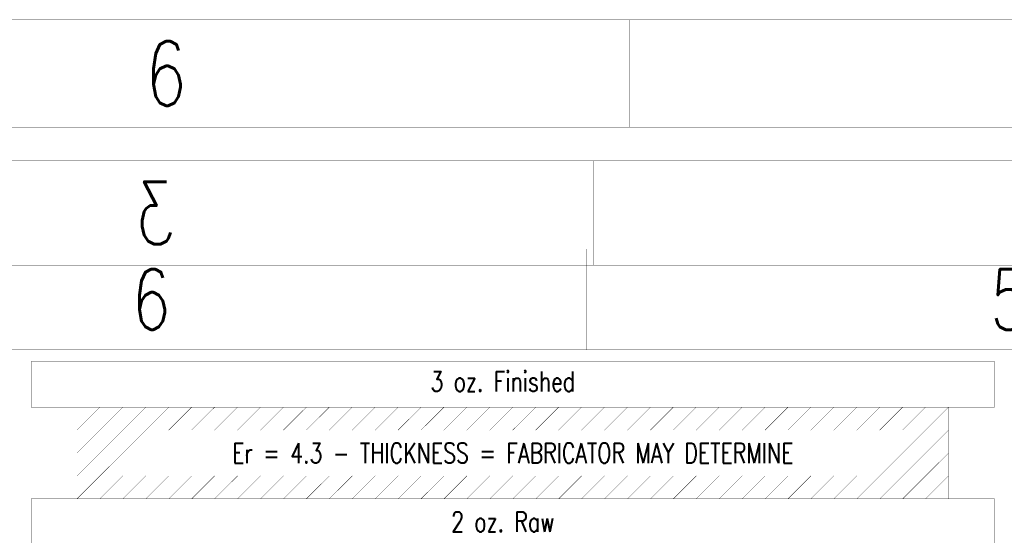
# Model space of a CAD drawing. Extents: x -7.2 to 18.3, y -5.6 to 10.9.
# Tile 87 of 112: x 0.2 to 3.6, y 9.1 to 10.9. Entities that reach past the tile are written whole.
import ezdxf
from ezdxf.enums import TextEntityAlignment as Align

# ---------------------------------------------------------------- set-up
doc = ezdxf.new("R2010")
doc.units = 0
for name, color, linetype in [('2D_LINE_121', 146, 'CONTINUOUS'), ('2D_LINE_122', 4, 'CONTINUOUS'), ('2D_LINE_129', 2, 'CONTINUOUS'), ('2D_LINE_130', 106, 'CONTINUOUS'), ('TEXT_121', 146, 'CONTINUOUS'), ('TEXT_122', 4, 'CONTINUOUS'), ('TEXT_129', 2, 'CONTINUOUS'), ('TEXT_130', 106, 'CONTINUOUS')]:
    doc.layers.add(name, color=color, linetype=linetype)
doc.styles.add('W0$0008', font='simplex', dxfattribs={"width": 0.75})
doc.styles.add('W0$0010890026', font='simplex', dxfattribs={"width": 0.75})
doc.styles.add('W0$0011250131', font='simplex', dxfattribs={"width": 0.75})
doc.styles.add('W0$0015', font='simplex', dxfattribs={"width": 0.75})

# ---------------------------------------------------------------- blocks, each defined once
blk = doc.blocks.new('SMOOTH_0$001')
at = {"const_width": 0.0005}
blk.add_lwpolyline([(-0.00025, 0, 1), (0.00025, 0, 1)], format="xyb", close=True, dxfattribs=at)
blk = doc.blocks.new('DRAWING_107')
at = {"layer": '2D_LINE_122', "const_width": 0.001}
blk.add_lwpolyline([(0, 0), (3.36, 0), (3.36, -0.16), (0, -0.16)], close=True, dxfattribs=at)
at = {"layer": '2D_LINE_122'}
for p in [(0, 0), (3.36, 0), (0, -0.16), (3.36, -0.16)]:
    blk.add_blockref('SMOOTH_0$001', p, dxfattribs=at)
blk = doc.blocks.new('DRAWING_108')
at = {"layer": '2D_LINE_122', "const_width": 0.001}
blk.add_lwpolyline([(0, 0), (3.36, 0), (3.36, -0.16), (0, -0.16)], close=True, dxfattribs=at)
at = {"layer": '2D_LINE_122'}
for p in [(0, 0), (3.36, 0), (0, -0.16), (3.36, -0.16)]:
    blk.add_blockref('SMOOTH_0$001', p, dxfattribs=at)
blk = doc.blocks.new('DRAWING_109')
at = {"layer": '2D_LINE_122', "const_width": 0.001}
blk.add_lwpolyline([(0, 0), (3.04, 0), (3.04, -0.32), (0, -0.32)], close=True, dxfattribs=at)
at = {"layer": '2D_LINE_122'}
for p in [(0, 0), (3.04, 0), (0, -0.32), (3.04, -0.32)]:
    blk.add_blockref('SMOOTH_0$001', p, dxfattribs=at)
blk = doc.blocks.new('DRAWING_110')
at = {"layer": '2D_LINE_122', "const_width": 0.001}
blk.add_lwpolyline([(0, 0), (-0.08, -0.08)], dxfattribs=at)
at = {"layer": '2D_LINE_122'}
for p in [(0, 0), (-0.08, -0.08)]:
    blk.add_blockref('SMOOTH_0$001', p, dxfattribs=at)
blk = doc.blocks.new('DRAWING_111')
at = {"layer": '2D_LINE_122', "const_width": 0.001}
blk.add_lwpolyline([(0, 0), (-0.16, -0.16)], dxfattribs=at)
at = {"layer": '2D_LINE_122'}
for p in [(0, 0), (-0.16, -0.16)]:
    blk.add_blockref('SMOOTH_0$001', p, dxfattribs=at)
blk = doc.blocks.new('DRAWING_112')
at = {"layer": '2D_LINE_122', "const_width": 0.001}
blk.add_lwpolyline([(0, 0), (-0.24, -0.24)], dxfattribs=at)
at = {"layer": '2D_LINE_122'}
for p in [(0, 0), (-0.24, -0.24)]:
    blk.add_blockref('SMOOTH_0$001', p, dxfattribs=at)
blk = doc.blocks.new('DRAWING_113')
at = {"layer": '2D_LINE_122', "const_width": 0.001}
blk.add_lwpolyline([(0, 0), (-0.32, -0.32)], dxfattribs=at)
at = {"layer": '2D_LINE_122'}
for p in [(0, 0), (-0.32, -0.32)]:
    blk.add_blockref('SMOOTH_0$001', p, dxfattribs=at)
blk = doc.blocks.new('DRAWING_114')
at = {"layer": '2D_LINE_122', "const_width": 0.001}
blk.add_lwpolyline([(0, 0), (-0.08, -0.08)], dxfattribs=at)
at = {"layer": '2D_LINE_122'}
for p in [(0, 0), (-0.08, -0.08)]:
    blk.add_blockref('SMOOTH_0$001', p, dxfattribs=at)
blk = doc.blocks.new('DRAWING_115')
at = {"layer": '2D_LINE_122', "const_width": 0.001}
blk.add_lwpolyline([(0, 0), (0.08, 0.08)], dxfattribs=at)
at = {"layer": '2D_LINE_122'}
for p in [(0.08, 0.08), (0, 0)]:
    blk.add_blockref('SMOOTH_0$001', p, dxfattribs=at)
blk = doc.blocks.new('DRAWING_116')
at = {"layer": '2D_LINE_122', "const_width": 0.001}
blk.add_lwpolyline([(0, 0), (0.08, 0.08)], dxfattribs=at)
at = {"layer": '2D_LINE_122'}
for p in [(0.08, 0.08), (0, 0)]:
    blk.add_blockref('SMOOTH_0$001', p, dxfattribs=at)
blk = doc.blocks.new('DRAWING_117')
at = {"layer": '2D_LINE_122', "const_width": 0.001}
blk.add_lwpolyline([(0, 0), (0.08, 0.08)], dxfattribs=at)
at = {"layer": '2D_LINE_122'}
for p in [(0.08, 0.08), (0, 0)]:
    blk.add_blockref('SMOOTH_0$001', p, dxfattribs=at)
blk = doc.blocks.new('DRAWING_118')
at = {"layer": '2D_LINE_122', "const_width": 0.001}
blk.add_lwpolyline([(0, 0), (0.08, 0.08)], dxfattribs=at)
at = {"layer": '2D_LINE_122'}
for p in [(0.08, 0.08), (0, 0)]:
    blk.add_blockref('SMOOTH_0$001', p, dxfattribs=at)
blk = doc.blocks.new('DRAWING_119')
at = {"layer": '2D_LINE_122', "const_width": 0.001}
blk.add_lwpolyline([(0, 0), (0.08, 0.08)], dxfattribs=at)
at = {"layer": '2D_LINE_122'}
for p in [(0.08, 0.08), (0, 0)]:
    blk.add_blockref('SMOOTH_0$001', p, dxfattribs=at)
blk = doc.blocks.new('DRAWING_120')
at = {"layer": '2D_LINE_122', "const_width": 0.001}
blk.add_lwpolyline([(0, 0), (0.08, 0.08)], dxfattribs=at)
at = {"layer": '2D_LINE_122'}
for p in [(0.08, 0.08), (0, 0)]:
    blk.add_blockref('SMOOTH_0$001', p, dxfattribs=at)
blk = doc.blocks.new('DRAWING_121')
at = {"layer": '2D_LINE_122', "const_width": 0.001}
blk.add_lwpolyline([(0, 0), (0.08, 0.08)], dxfattribs=at)
at = {"layer": '2D_LINE_122'}
for p in [(0.08, 0.08), (0, 0)]:
    blk.add_blockref('SMOOTH_0$001', p, dxfattribs=at)
blk = doc.blocks.new('DRAWING_122')
at = {"layer": '2D_LINE_122', "const_width": 0.001}
blk.add_lwpolyline([(0, 0), (0.08, 0.08)], dxfattribs=at)
at = {"layer": '2D_LINE_122'}
for p in [(0.08, 0.08), (0, 0)]:
    blk.add_blockref('SMOOTH_0$001', p, dxfattribs=at)
blk = doc.blocks.new('DRAWING_123')
at = {"layer": '2D_LINE_122', "const_width": 0.001}
blk.add_lwpolyline([(0, 0), (0.08, 0.08)], dxfattribs=at)
at = {"layer": '2D_LINE_122'}
for p in [(0.08, 0.08), (0, 0)]:
    blk.add_blockref('SMOOTH_0$001', p, dxfattribs=at)
blk = doc.blocks.new('DRAWING_124')
at = {"layer": '2D_LINE_122', "const_width": 0.001}
blk.add_lwpolyline([(0, 0), (0.08, 0.08)], dxfattribs=at)
at = {"layer": '2D_LINE_122'}
for p in [(0.08, 0.08), (0, 0)]:
    blk.add_blockref('SMOOTH_0$001', p, dxfattribs=at)
blk = doc.blocks.new('DRAWING_125')
at = {"layer": '2D_LINE_122', "const_width": 0.001}
blk.add_lwpolyline([(0, 0), (0.08, 0.08)], dxfattribs=at)
at = {"layer": '2D_LINE_122'}
for p in [(0.08, 0.08), (0, 0)]:
    blk.add_blockref('SMOOTH_0$001', p, dxfattribs=at)
blk = doc.blocks.new('DRAWING_126')
at = {"layer": '2D_LINE_122', "const_width": 0.001}
blk.add_lwpolyline([(0, 0), (0.08, 0.08)], dxfattribs=at)
at = {"layer": '2D_LINE_122'}
for p in [(0.08, 0.08), (0, 0)]:
    blk.add_blockref('SMOOTH_0$001', p, dxfattribs=at)
blk = doc.blocks.new('DRAWING_127')
at = {"layer": '2D_LINE_122', "const_width": 0.001}
blk.add_lwpolyline([(0, 0), (0.08, 0.08)], dxfattribs=at)
at = {"layer": '2D_LINE_122'}
for p in [(0.08, 0.08), (0, 0)]:
    blk.add_blockref('SMOOTH_0$001', p, dxfattribs=at)
blk = doc.blocks.new('DRAWING_128')
at = {"layer": '2D_LINE_122', "const_width": 0.001}
blk.add_lwpolyline([(0, 0), (0.08, 0.08)], dxfattribs=at)
at = {"layer": '2D_LINE_122'}
for p in [(0.08, 0.08), (0, 0)]:
    blk.add_blockref('SMOOTH_0$001', p, dxfattribs=at)
blk = doc.blocks.new('DRAWING_129')
at = {"layer": '2D_LINE_122', "const_width": 0.001}
blk.add_lwpolyline([(0, 0), (0.08, 0.08)], dxfattribs=at)
at = {"layer": '2D_LINE_122'}
for p in [(0.08, 0.08), (0, 0)]:
    blk.add_blockref('SMOOTH_0$001', p, dxfattribs=at)
blk = doc.blocks.new('DRAWING_130')
at = {"layer": '2D_LINE_122', "const_width": 0.001}
blk.add_lwpolyline([(0, 0), (0.08, 0.08)], dxfattribs=at)
at = {"layer": '2D_LINE_122'}
for p in [(0.08, 0.08), (0, 0)]:
    blk.add_blockref('SMOOTH_0$001', p, dxfattribs=at)
blk = doc.blocks.new('DRAWING_131')
at = {"layer": '2D_LINE_122', "const_width": 0.001}
blk.add_lwpolyline([(0, 0), (0.08, 0.08)], dxfattribs=at)
at = {"layer": '2D_LINE_122'}
for p in [(0.08, 0.08), (0, 0)]:
    blk.add_blockref('SMOOTH_0$001', p, dxfattribs=at)
blk = doc.blocks.new('DRAWING_132')
at = {"layer": '2D_LINE_122', "const_width": 0.001}
blk.add_lwpolyline([(0, 0), (0.08, 0.08)], dxfattribs=at)
at = {"layer": '2D_LINE_122'}
for p in [(0.08, 0.08), (0, 0)]:
    blk.add_blockref('SMOOTH_0$001', p, dxfattribs=at)
blk = doc.blocks.new('DRAWING_133')
at = {"layer": '2D_LINE_122', "const_width": 0.001}
blk.add_lwpolyline([(0, 0), (0.08, 0.08)], dxfattribs=at)
at = {"layer": '2D_LINE_122'}
for p in [(0.08, 0.08), (0, 0)]:
    blk.add_blockref('SMOOTH_0$001', p, dxfattribs=at)
blk = doc.blocks.new('DRAWING_134')
at = {"layer": '2D_LINE_122', "const_width": 0.001}
blk.add_lwpolyline([(0, 0), (0.08, 0.08)], dxfattribs=at)
at = {"layer": '2D_LINE_122'}
for p in [(0.08, 0.08), (0, 0)]:
    blk.add_blockref('SMOOTH_0$001', p, dxfattribs=at)
blk = doc.blocks.new('DRAWING_135')
at = {"layer": '2D_LINE_122', "const_width": 0.001}
blk.add_lwpolyline([(0, 0), (0.08, 0.08)], dxfattribs=at)
at = {"layer": '2D_LINE_122'}
for p in [(0.08, 0.08), (0, 0)]:
    blk.add_blockref('SMOOTH_0$001', p, dxfattribs=at)
blk = doc.blocks.new('DRAWING_136')
at = {"layer": '2D_LINE_122', "const_width": 0.001}
blk.add_lwpolyline([(0, 0), (0.08, 0.08)], dxfattribs=at)
at = {"layer": '2D_LINE_122'}
for p in [(0.08, 0.08), (0, 0)]:
    blk.add_blockref('SMOOTH_0$001', p, dxfattribs=at)
blk = doc.blocks.new('DRAWING_137')
at = {"layer": '2D_LINE_122', "const_width": 0.001}
blk.add_lwpolyline([(0, 0), (0.08, 0.08)], dxfattribs=at)
at = {"layer": '2D_LINE_122'}
for p in [(0.08, 0.08), (0, 0)]:
    blk.add_blockref('SMOOTH_0$001', p, dxfattribs=at)
blk = doc.blocks.new('DRAWING_138')
at = {"layer": '2D_LINE_122', "const_width": 0.001}
blk.add_lwpolyline([(0, 0), (0.08, 0.08)], dxfattribs=at)
at = {"layer": '2D_LINE_122'}
for p in [(0.08, 0.08), (0, 0)]:
    blk.add_blockref('SMOOTH_0$001', p, dxfattribs=at)
blk = doc.blocks.new('DRAWING_139')
at = {"layer": '2D_LINE_122', "const_width": 0.001}
blk.add_lwpolyline([(0, 0), (0.08, 0.08)], dxfattribs=at)
at = {"layer": '2D_LINE_122'}
for p in [(0.08, 0.08), (0, 0)]:
    blk.add_blockref('SMOOTH_0$001', p, dxfattribs=at)
blk = doc.blocks.new('DRAWING_140')
at = {"layer": '2D_LINE_122', "const_width": 0.001}
blk.add_lwpolyline([(0, 0), (0.08, 0.08)], dxfattribs=at)
at = {"layer": '2D_LINE_122'}
for p in [(0.08, 0.08), (0, 0)]:
    blk.add_blockref('SMOOTH_0$001', p, dxfattribs=at)
blk = doc.blocks.new('DRAWING_141')
at = {"layer": '2D_LINE_122', "const_width": 0.001}
blk.add_lwpolyline([(0, 0), (0.08, 0.08)], dxfattribs=at)
at = {"layer": '2D_LINE_122'}
for p in [(0.08, 0.08), (0, 0)]:
    blk.add_blockref('SMOOTH_0$001', p, dxfattribs=at)
blk = doc.blocks.new('DRAWING_142')
at = {"layer": '2D_LINE_122', "const_width": 0.001}
blk.add_lwpolyline([(0, 0), (0.08, 0.08)], dxfattribs=at)
at = {"layer": '2D_LINE_122'}
for p in [(0.08, 0.08), (0, 0)]:
    blk.add_blockref('SMOOTH_0$001', p, dxfattribs=at)
blk = doc.blocks.new('DRAWING_143')
at = {"layer": '2D_LINE_122', "const_width": 0.001}
blk.add_lwpolyline([(0, 0), (0.08, 0.08)], dxfattribs=at)
at = {"layer": '2D_LINE_122'}
for p in [(0.08, 0.08), (0, 0)]:
    blk.add_blockref('SMOOTH_0$001', p, dxfattribs=at)
blk = doc.blocks.new('DRAWING_144')
at = {"layer": '2D_LINE_122', "const_width": 0.001}
blk.add_lwpolyline([(0, 0), (0.08, 0.08)], dxfattribs=at)
at = {"layer": '2D_LINE_122'}
for p in [(0.08, 0.08), (0, 0)]:
    blk.add_blockref('SMOOTH_0$001', p, dxfattribs=at)
blk = doc.blocks.new('DRAWING_145')
at = {"layer": '2D_LINE_122', "const_width": 0.001}
blk.add_lwpolyline([(0, 0), (0.08, 0.08)], dxfattribs=at)
at = {"layer": '2D_LINE_122'}
for p in [(0.08, 0.08), (0, 0)]:
    blk.add_blockref('SMOOTH_0$001', p, dxfattribs=at)
blk = doc.blocks.new('DRAWING_146')
at = {"layer": '2D_LINE_122', "const_width": 0.001}
blk.add_lwpolyline([(0, 0), (-0.32, -0.32)], dxfattribs=at)
at = {"layer": '2D_LINE_122'}
for p in [(0, 0), (-0.32, -0.32)]:
    blk.add_blockref('SMOOTH_0$001', p, dxfattribs=at)
blk = doc.blocks.new('DRAWING_147')
at = {"layer": '2D_LINE_122', "const_width": 0.001}
blk.add_lwpolyline([(0, 0), (0.08, 0.08)], dxfattribs=at)
at = {"layer": '2D_LINE_122'}
for p in [(0.08, 0.08), (0, 0)]:
    blk.add_blockref('SMOOTH_0$001', p, dxfattribs=at)
blk = doc.blocks.new('DRAWING_148')
at = {"layer": '2D_LINE_122', "const_width": 0.001}
blk.add_lwpolyline([(0, 0), (0.08, 0.08)], dxfattribs=at)
at = {"layer": '2D_LINE_122'}
for p in [(0.08, 0.08), (0, 0)]:
    blk.add_blockref('SMOOTH_0$001', p, dxfattribs=at)
blk = doc.blocks.new('DRAWING_149')
at = {"layer": '2D_LINE_122', "const_width": 0.001}
blk.add_lwpolyline([(0, 0), (0.08, 0.08)], dxfattribs=at)
at = {"layer": '2D_LINE_122'}
for p in [(0.08, 0.08), (0, 0)]:
    blk.add_blockref('SMOOTH_0$001', p, dxfattribs=at)
blk = doc.blocks.new('DRAWING_150')
at = {"layer": '2D_LINE_122', "const_width": 0.001}
blk.add_lwpolyline([(0, 0), (0.08, 0.08)], dxfattribs=at)
at = {"layer": '2D_LINE_122'}
for p in [(0.08, 0.08), (0, 0)]:
    blk.add_blockref('SMOOTH_0$001', p, dxfattribs=at)
blk = doc.blocks.new('DRAWING_151')
at = {"layer": '2D_LINE_122', "const_width": 0.001}
blk.add_lwpolyline([(0, 0), (0.08, 0.08)], dxfattribs=at)
at = {"layer": '2D_LINE_122'}
for p in [(0.08, 0.08), (0, 0)]:
    blk.add_blockref('SMOOTH_0$001', p, dxfattribs=at)
blk = doc.blocks.new('DRAWING_152')
at = {"layer": '2D_LINE_122', "const_width": 0.001}
blk.add_lwpolyline([(0, 0), (-0.08, -0.08)], dxfattribs=at)
at = {"layer": '2D_LINE_122'}
for p in [(0, 0), (-0.08, -0.08)]:
    blk.add_blockref('SMOOTH_0$001', p, dxfattribs=at)
blk = doc.blocks.new('DRAWING_153')
at = {"layer": '2D_LINE_122', "const_width": 0.001}
blk.add_lwpolyline([(0, 0), (0.08, 0.08)], dxfattribs=at)
at = {"layer": '2D_LINE_122'}
for p in [(0.08, 0.08), (0, 0)]:
    blk.add_blockref('SMOOTH_0$001', p, dxfattribs=at)
blk = doc.blocks.new('DRAWING_154')
at = {"layer": '2D_LINE_122', "const_width": 0.001}
blk.add_lwpolyline([(0, 0), (0.08, 0.08)], dxfattribs=at)
at = {"layer": '2D_LINE_122'}
for p in [(0.08, 0.08), (0, 0)]:
    blk.add_blockref('SMOOTH_0$001', p, dxfattribs=at)
blk = doc.blocks.new('DRAWING_155')
at = {"layer": '2D_LINE_122', "const_width": 0.001}
blk.add_lwpolyline([(0, 0), (0.08, 0.08)], dxfattribs=at)
at = {"layer": '2D_LINE_122'}
for p in [(0.08, 0.08), (0, 0)]:
    blk.add_blockref('SMOOTH_0$001', p, dxfattribs=at)
blk = doc.blocks.new('DRAWING_156')
at = {"layer": '2D_LINE_122', "const_width": 0.001}
blk.add_lwpolyline([(0, 0), (0.08, 0.08)], dxfattribs=at)
at = {"layer": '2D_LINE_122'}
for p in [(0.08, 0.08), (0, 0)]:
    blk.add_blockref('SMOOTH_0$001', p, dxfattribs=at)
blk = doc.blocks.new('DRAWING_157')
at = {"layer": '2D_LINE_122', "const_width": 0.001}
blk.add_lwpolyline([(0, 0), (0.08, 0.08)], dxfattribs=at)
at = {"layer": '2D_LINE_122'}
for p in [(0.08, 0.08), (0, 0)]:
    blk.add_blockref('SMOOTH_0$001', p, dxfattribs=at)
blk = doc.blocks.new('DRAWING_158')
at = {"layer": '2D_LINE_122', "const_width": 0.001}
blk.add_lwpolyline([(0, 0), (0.08, 0.08)], dxfattribs=at)
at = {"layer": '2D_LINE_122'}
for p in [(0.08, 0.08), (0, 0)]:
    blk.add_blockref('SMOOTH_0$001', p, dxfattribs=at)
blk = doc.blocks.new('DRAWING_159')
at = {"layer": '2D_LINE_122', "const_width": 0.001}
blk.add_lwpolyline([(0, 0), (0.08, 0.08)], dxfattribs=at)
at = {"layer": '2D_LINE_122'}
for p in [(0.08, 0.08), (0, 0)]:
    blk.add_blockref('SMOOTH_0$001', p, dxfattribs=at)
blk = doc.blocks.new('DRAWING_160')
at = {"layer": '2D_LINE_122', "const_width": 0.001}
blk.add_lwpolyline([(0, 0), (0.08, 0.08)], dxfattribs=at)
at = {"layer": '2D_LINE_122'}
for p in [(0.08, 0.08), (0, 0)]:
    blk.add_blockref('SMOOTH_0$001', p, dxfattribs=at)
blk = doc.blocks.new('DRAWING_161')
at = {"layer": '2D_LINE_122', "const_width": 0.001}
blk.add_lwpolyline([(0, 0), (0.08, 0.08)], dxfattribs=at)
at = {"layer": '2D_LINE_122'}
for p in [(0.08, 0.08), (0, 0)]:
    blk.add_blockref('SMOOTH_0$001', p, dxfattribs=at)
blk = doc.blocks.new('DRAWING_162')
at = {"layer": '2D_LINE_122', "const_width": 0.001}
blk.add_lwpolyline([(0, 0), (0.08, 0.08)], dxfattribs=at)
at = {"layer": '2D_LINE_122'}
for p in [(0.08, 0.08), (0, 0)]:
    blk.add_blockref('SMOOTH_0$001', p, dxfattribs=at)
blk = doc.blocks.new('DRAWING_163')
at = {"layer": '2D_LINE_122', "const_width": 0.001}
blk.add_lwpolyline([(0, 0), (0.08, 0.08)], dxfattribs=at)
at = {"layer": '2D_LINE_122'}
for p in [(0.08, 0.08), (0, 0)]:
    blk.add_blockref('SMOOTH_0$001', p, dxfattribs=at)
blk = doc.blocks.new('DRAWING_164')
at = {"layer": '2D_LINE_122', "const_width": 0.001}
blk.add_lwpolyline([(0, 0), (0.08, 0.08)], dxfattribs=at)
at = {"layer": '2D_LINE_122'}
for p in [(0.08, 0.08), (0, 0)]:
    blk.add_blockref('SMOOTH_0$001', p, dxfattribs=at)
blk = doc.blocks.new('DRAWING_165')
at = {"layer": '2D_LINE_122', "const_width": 0.001}
blk.add_lwpolyline([(0, 0), (0.08, 0.08)], dxfattribs=at)
at = {"layer": '2D_LINE_122'}
for p in [(0.08, 0.08), (0, 0)]:
    blk.add_blockref('SMOOTH_0$001', p, dxfattribs=at)
blk = doc.blocks.new('DRAWING_166')
at = {"layer": '2D_LINE_122', "const_width": 0.001}
blk.add_lwpolyline([(0, 0), (0.08, 0.08)], dxfattribs=at)
at = {"layer": '2D_LINE_122'}
for p in [(0.08, 0.08), (0, 0)]:
    blk.add_blockref('SMOOTH_0$001', p, dxfattribs=at)
blk = doc.blocks.new('DRAWING_167')
at = {"layer": '2D_LINE_122', "const_width": 0.001}
blk.add_lwpolyline([(0, 0), (0.08, 0.08)], dxfattribs=at)
at = {"layer": '2D_LINE_122'}
for p in [(0.08, 0.08), (0, 0)]:
    blk.add_blockref('SMOOTH_0$001', p, dxfattribs=at)
blk = doc.blocks.new('DRAWING_168')
at = {"layer": '2D_LINE_122', "const_width": 0.001}
blk.add_lwpolyline([(0, 0), (0.08, 0.08)], dxfattribs=at)
at = {"layer": '2D_LINE_122'}
for p in [(0.08, 0.08), (0, 0)]:
    blk.add_blockref('SMOOTH_0$001', p, dxfattribs=at)
blk = doc.blocks.new('DRAWING_169')
at = {"layer": '2D_LINE_122', "const_width": 0.001}
blk.add_lwpolyline([(0, 0), (0.08, 0.08)], dxfattribs=at)
at = {"layer": '2D_LINE_122'}
for p in [(0.08, 0.08), (0, 0)]:
    blk.add_blockref('SMOOTH_0$001', p, dxfattribs=at)
blk = doc.blocks.new('DRAWING_170')
at = {"layer": '2D_LINE_122', "const_width": 0.001}
blk.add_lwpolyline([(0, 0), (0.08, 0.08)], dxfattribs=at)
at = {"layer": '2D_LINE_122'}
for p in [(0.08, 0.08), (0, 0)]:
    blk.add_blockref('SMOOTH_0$001', p, dxfattribs=at)
blk = doc.blocks.new('DRAWING_171')
at = {"layer": '2D_LINE_122', "const_width": 0.001}
blk.add_lwpolyline([(0, 0), (0.08, 0.08)], dxfattribs=at)
at = {"layer": '2D_LINE_122'}
for p in [(0.08, 0.08), (0, 0)]:
    blk.add_blockref('SMOOTH_0$001', p, dxfattribs=at)
blk = doc.blocks.new('DRAWING_172')
at = {"layer": '2D_LINE_122', "const_width": 0.001}
blk.add_lwpolyline([(0, 0), (0.08, 0.08)], dxfattribs=at)
at = {"layer": '2D_LINE_122'}
for p in [(0.08, 0.08), (0, 0)]:
    blk.add_blockref('SMOOTH_0$001', p, dxfattribs=at)
blk = doc.blocks.new('DRAWING_173')
at = {"layer": '2D_LINE_122', "const_width": 0.001}
blk.add_lwpolyline([(0, 0), (0.08, 0.08)], dxfattribs=at)
at = {"layer": '2D_LINE_122'}
for p in [(0.08, 0.08), (0, 0)]:
    blk.add_blockref('SMOOTH_0$001', p, dxfattribs=at)
blk = doc.blocks.new('DRAWING_174')
at = {"layer": '2D_LINE_122', "const_width": 0.001}
blk.add_lwpolyline([(0, 0), (0.08, 0.08)], dxfattribs=at)
at = {"layer": '2D_LINE_122'}
for p in [(0.08, 0.08), (0, 0)]:
    blk.add_blockref('SMOOTH_0$001', p, dxfattribs=at)
blk = doc.blocks.new('DRAWING_175')
at = {"layer": '2D_LINE_122', "const_width": 0.001}
blk.add_lwpolyline([(0, 0), (0.08, 0.08)], dxfattribs=at)
at = {"layer": '2D_LINE_122'}
for p in [(0.08, 0.08), (0, 0)]:
    blk.add_blockref('SMOOTH_0$001', p, dxfattribs=at)
blk = doc.blocks.new('DRAWING_176')
at = {"layer": '2D_LINE_122', "const_width": 0.001}
blk.add_lwpolyline([(0, 0), (0.08, 0.08)], dxfattribs=at)
at = {"layer": '2D_LINE_122'}
for p in [(0.08, 0.08), (0, 0)]:
    blk.add_blockref('SMOOTH_0$001', p, dxfattribs=at)
blk = doc.blocks.new('DRAWING_177')
at = {"layer": '2D_LINE_122', "const_width": 0.001}
blk.add_lwpolyline([(0, 0), (0.08, 0.08)], dxfattribs=at)
at = {"layer": '2D_LINE_122'}
for p in [(0.08, 0.08), (0, 0)]:
    blk.add_blockref('SMOOTH_0$001', p, dxfattribs=at)
blk = doc.blocks.new('DRAWING_178')
at = {"layer": '2D_LINE_122', "const_width": 0.001}
blk.add_lwpolyline([(0, 0), (0.08, 0.08)], dxfattribs=at)
at = {"layer": '2D_LINE_122'}
for p in [(0.08, 0.08), (0, 0)]:
    blk.add_blockref('SMOOTH_0$001', p, dxfattribs=at)
blk = doc.blocks.new('DRAWING_179')
at = {"layer": '2D_LINE_122', "const_width": 0.001}
blk.add_lwpolyline([(0, 0), (0.08, 0.08)], dxfattribs=at)
at = {"layer": '2D_LINE_122'}
for p in [(0.08, 0.08), (0, 0)]:
    blk.add_blockref('SMOOTH_0$001', p, dxfattribs=at)
blk = doc.blocks.new('DRAWING_180')
at = {"layer": '2D_LINE_122', "const_width": 0.001}
blk.add_lwpolyline([(0, 0), (0.08, 0.08)], dxfattribs=at)
at = {"layer": '2D_LINE_122'}
for p in [(0.08, 0.08), (0, 0)]:
    blk.add_blockref('SMOOTH_0$001', p, dxfattribs=at)
blk = doc.blocks.new('DRAWING_181')
at = {"layer": '2D_LINE_122', "const_width": 0.001}
blk.add_lwpolyline([(0, 0), (0.08, 0.08)], dxfattribs=at)
at = {"layer": '2D_LINE_122'}
for p in [(0.08, 0.08), (0, 0)]:
    blk.add_blockref('SMOOTH_0$001', p, dxfattribs=at)
blk = doc.blocks.new('DRAWING_182')
at = {"layer": '2D_LINE_122', "const_width": 0.001}
blk.add_lwpolyline([(0, 0), (-0.16, -0.16)], dxfattribs=at)
at = {"layer": '2D_LINE_122'}
for p in [(0, 0), (-0.16, -0.16)]:
    blk.add_blockref('SMOOTH_0$001', p, dxfattribs=at)
blk = doc.blocks.new('DRAWING_183')
at = {"layer": '2D_LINE_122', "const_width": 0.001}
blk.add_lwpolyline([(0, 0), (-0.24, -0.24)], dxfattribs=at)
at = {"layer": '2D_LINE_122'}
for p in [(0, 0), (-0.24, -0.24)]:
    blk.add_blockref('SMOOTH_0$001', p, dxfattribs=at)
blk = doc.blocks.new('DRAWING_292')
at = {"layer": '2D_LINE_121', "const_width": 0.001}
for points in [[(-0.3515, -0.375), (25.1485, -0.375), (25.1485, 16.125), (-0.3515, 16.125)], [(0, 0), (24.75, 0), (24.75, 15.75), (0, 15.75)]]:
    blk.add_lwpolyline(points, close=True, dxfattribs=at)
blk.add_lwpolyline([(9.211, 15.75), (9.211, 16.125)], dxfattribs=at)
at = {"layer": '2D_LINE_121'}
for p in [(9.211, 16.125), (9.211, 15.75)]:
    blk.add_blockref('SMOOTH_0$001', p, dxfattribs=at)
at = {"layer": 'TEXT_121', "style": 'W0$0015', "width": 0.75}
blk.add_text('6', height=0.225, dxfattribs=at).set_placement((7.5235, 15.825))
blk = doc.blocks.new('DRAWING_315')
at = {"layer": '2D_LINE_130', "const_width": 0.001}
for points in [[(23.8592, -0.7048), (-0.8886, -0.7048), (-0.8886, 15.3085), (23.8592, 15.3085)], [(23.518, -0.3408), (-0.5019, -0.3408), (-0.5019, 14.9445), (23.518, 14.9445)]]:
    blk.add_lwpolyline(points, close=True, dxfattribs=at)
blk.add_lwpolyline([(8.3918, 14.9445), (8.3918, 15.3085)], dxfattribs=at)
at = {"layer": '2D_LINE_130'}
for p in [(8.3918, 15.3085), (8.3918, 14.9445)]:
    blk.add_blockref('SMOOTH_0$001', p, dxfattribs=at)
at = {"layer": 'TEXT_130', "style": 'W0$0011250131', "text_generation_flag": 2, "width": 0.75}
blk.add_text('3', height=0.2184, dxfattribs=at).set_placement((6.9361, 15.0173))
blk = doc.blocks.new('DRAWING_316')
at = {"layer": '2D_LINE_129', "const_width": 0.001}
for points in [[(-19.2351, -14.9372), (4.7207, -14.9372), (4.7207, 0.5637), (-19.2351, 0.5637)], [(-18.9049, -14.5849), (4.3464, -14.5849), (4.3464, 0.2114), (-18.9049, 0.2114)]]:
    blk.add_lwpolyline(points, close=True, dxfattribs=at)
blk.add_lwpolyline([(-10.2517, 0.2114), (-10.2517, 0.5637)], dxfattribs=at)
at = {"layer": '2D_LINE_129'}
for p in [(-10.2517, 0.5637), (-10.2517, 0.2114)]:
    blk.add_blockref('SMOOTH_0$001', p, dxfattribs=at)
at = {"layer": 'TEXT_129', "style": 'W0$0010890026', "width": 0.75}
for s, p in [('6', (-11.837, 0.2818)), ('5', (-8.8425, 0.2818))]:
    blk.add_text(s, height=0.2114, dxfattribs=at).set_placement(p)

msp = doc.modelspace()

# ---------------------------------------------------------------- block references
for name, p in [('DRAWING_292', (-6.8949, -5.265)), ('DRAWING_315', (-6.1989, -4.941)), ('DRAWING_316', (12.4181, 9.496)), ('DRAWING_108', (0.2302, 9.6674)), ('DRAWING_109', (0.3902, 9.5074)), ('DRAWING_110', (0.4702, 9.5074)), ('DRAWING_111', (0.5502, 9.5074)), ('DRAWING_112', (0.6302, 9.5074)), ('DRAWING_113', (0.7102, 9.5074)), ('DRAWING_114', (0.7902, 9.5074)), ('DRAWING_115', (0.7902, 9.4274)), ('DRAWING_116', (0.8702, 9.4274)), ('DRAWING_117', (0.9502, 9.4274)), ('DRAWING_118', (1.0302, 9.4274)), ('DRAWING_119', (1.1102, 9.4274)), ('DRAWING_120', (1.1902, 9.4274)), ('DRAWING_121', (1.2702, 9.4274)), ('DRAWING_122', (1.3502, 9.4274)), ('DRAWING_123', (1.4302, 9.4274)), ('DRAWING_124', (1.5102, 9.4274)), ('DRAWING_125', (1.5902, 9.4274)), ('DRAWING_126', (1.6702, 9.4274)), ('DRAWING_127', (1.7502, 9.4274)), ('DRAWING_128', (1.8302, 9.4274)), ('DRAWING_129', (1.9102, 9.4274)), ('DRAWING_130', (1.9902, 9.4274)), ('DRAWING_131', (2.0702, 9.4274)), ('DRAWING_132', (2.1502, 9.4274)), ('DRAWING_133', (2.2302, 9.4274)), ('DRAWING_134', (2.3102, 9.4274)), ('DRAWING_135', (2.3902, 9.4274)), ('DRAWING_136', (2.4702, 9.4274)), ('DRAWING_137', (2.5502, 9.4274)), ('DRAWING_138', (2.6302, 9.4274)), ('DRAWING_139', (2.7102, 9.4274)), ('DRAWING_140', (2.7902, 9.4274)), ('DRAWING_141', (2.8702, 9.4274)), ('DRAWING_142', (2.9502, 9.4274)), ('DRAWING_143', (3.0302, 9.4274)), ('DRAWING_144', (3.1102, 9.4274)), ('DRAWING_146', (3.4302, 9.5074)), ('DRAWING_147', (3.1902, 9.4274)), ('DRAWING_148', (3.2702, 9.4274)), ('DRAWING_183', (3.4302, 9.4274)), ('DRAWING_182', (3.4302, 9.3474)), ('DRAWING_152', (0.5502, 9.2674)), ('DRAWING_153', (0.5502, 9.1874)), ('DRAWING_154', (0.6302, 9.1874)), ('DRAWING_155', (0.7102, 9.1874)), ('DRAWING_156', (0.7902, 9.1874)), ('DRAWING_157', (0.8702, 9.1874)), ('DRAWING_158', (0.9502, 9.1874)), ('DRAWING_159', (1.0302, 9.1874)), ('DRAWING_160', (1.1102, 9.1874)), ('DRAWING_161', (1.1902, 9.1874)), ('DRAWING_162', (1.2702, 9.1874)), ('DRAWING_163', (1.3502, 9.1874)), ('DRAWING_164', (1.4302, 9.1874)), ('DRAWING_165', (1.5102, 9.1874)), ('DRAWING_166', (1.5902, 9.1874)), ('DRAWING_167', (1.6702, 9.1874)), ('DRAWING_168', (1.7502, 9.1874)), ('DRAWING_169', (1.8302, 9.1874)), ('DRAWING_170', (1.9102, 9.1874)), ('DRAWING_171', (1.9902, 9.1874)), ('DRAWING_172', (2.0702, 9.1874)), ('DRAWING_173', (2.1502, 9.1874)), ('DRAWING_174', (2.2302, 9.1874)), ('DRAWING_175', (2.3102, 9.1874)), ('DRAWING_176', (2.3902, 9.1874)), ('DRAWING_177', (2.4702, 9.1874)), ('DRAWING_178', (2.5502, 9.1874)), ('DRAWING_179', (2.6302, 9.1874)), ('DRAWING_180', (2.7102, 9.1874)), ('DRAWING_181', (2.7902, 9.1874)), ('DRAWING_151', (2.8702, 9.1874)), ('DRAWING_150', (2.9502, 9.1874)), ('DRAWING_149', (3.0302, 9.1874)), ('DRAWING_145', (3.3502, 9.1874)), ('DRAWING_107', (0.2302, 9.1874))]:
    msp.add_blockref(name, p)

# ---------------------------------------------------------------- texts
at = {"layer": 'TEXT_122', "style": 'W0$0008', "width": 0.75}
for s, p in [('3 oz. Finished', (1.8752, 9.5974)), ('Er = 4.3 - THICKNESS = FABRICATOR MAY DETERMINE', (1.9102, 9.3474)), ('2 oz. Raw', (1.8752, 9.1074))]:
    msp.add_text(s, height=0.07, dxfattribs=at).set_placement(p, align=Align.MIDDLE_CENTER)

doc.saveas('drawing.dxf')
